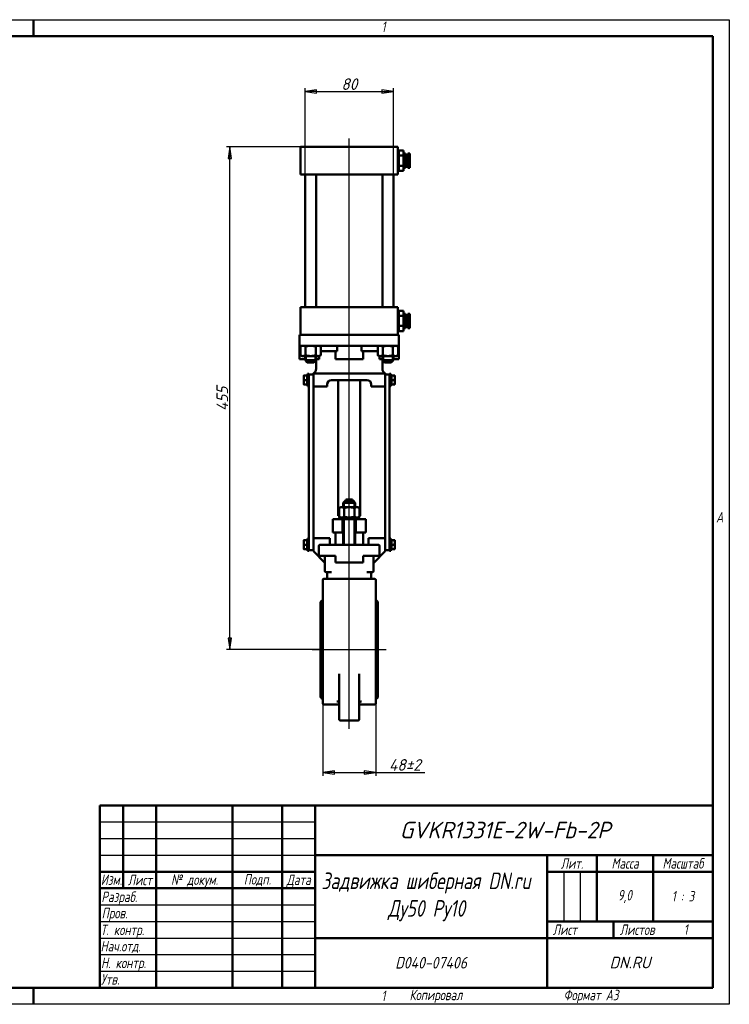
# Model space of a CAD drawing. Header units: millimetres. Extents: x 0 to 1260, y 0 to 891.
# Tile 2 of 2: x 617 to 1260, y 0 to 891. Entities that reach past the tile are written whole.
import ezdxf
from ezdxf.enums import TextEntityAlignment as Align

# ---------------------------------------------------------------- set-up
doc = ezdxf.new("R2010")
doc.units = ezdxf.units.MM
doc.header["$LTSCALE"] = 3
for name, color, linetype, lineweight in [('Видимый контур (ГОСТ)', 7, 'Continuous', 50), ('Заголовок (ГОСТ)', 7, 'Continuous', 50), ('Кромка (ГОСТ)', 7, 'Continuous', 50), ('Линия резьбы (ГОСТ)', 7, 'Continuous', 25), ('Осевая линия (ГОСТ)', 7, 'Continuous', 25), ('Размер (ГОСТ)', 7, 'Continuous', 25)]:
    doc.layers.add(name, color=color, linetype=linetype, lineweight=lineweight)
doc.styles.add('Альтернативный текст (ГОСТ)', font='arial.ttf', dxfattribs={"width": 0.8})
doc.styles.add('Обычный текст (ГОСТ)', font='GOST Common Italic.ttf')
doc.styles.add('Стиль текста110', font='GOST Common Italic.ttf', dxfattribs={"width": 0.8})
doc.styles.add('Стиль текста112', font='GOST Common Italic.ttf', dxfattribs={"width": 0.8})
doc.styles.add('Стиль текста120', font='GOST Common Italic.ttf', dxfattribs={"width": 0.9})
doc.styles.add('Стиль текста137', font='GOST Common Italic.ttf', dxfattribs={"width": 0.7})
doc.styles.add('Стиль текста139', font='GOST Common Italic.ttf', dxfattribs={"width": 0.7})
doc.styles.add('Стиль текста81', font='GOST Common Italic.ttf', dxfattribs={"width": 0.8})
doc.styles.add('Стиль текста87', font='GOST Common Italic.ttf')
doc.dimstyles.new('Обычный (ГОСТ)', dxfattribs={"dimscale": 3, "dimtxt": 3.5, "dimasz": 3.5, "dimexe": 1, "dimexo": 0, "dimgap": 0.5, "dimtad": 1, "dimrnd": 1e-08, "dimtxsty": 'Обычный текст (ГОСТ)', "dimblk": 'Filled-1', "dimcen": 0.09, "dimdle": 15, "dimclrd": 256, "dimclre": 256, "dimclrt": 256, "dimazin": 2, "dimtfac": 0.714286, "dimtdec": 3, "dimtmove": 0, "dimatfit": 3, "dimfxl": 1, "dimtolj": 1, "dimlwd": 25, "dimlwe": 25, "dimarcsym": 0})

# ---------------------------------------------------------------- blocks, each defined once
blk = doc.blocks.new('Рамки ГОСТ - Рамка')
at = {"layer": 'Кромка (ГОСТ)', "lineweight": 25}
for p, q in [((0, 297), (420, 297)), ((420, 297), (420, 0)), ((420, 0), (0, 0))]:
    blk.add_line(p, q, dxfattribs=at)
at = {"layer": 'Кромка (ГОСТ)'}
for p, q in [((210, 292), (210, 297)), ((415, 292), (20, 292)), ((415, 5), (415, 292)), ((20, 5), (415, 5)), ((210, 5), (210, 0))]:
    blk.add_line(p, q, dxfattribs=at)
at = {"layer": 'Кромка (ГОСТ)', "char_height": 3.17, "attachment_point": 1, "style": 'Альтернативный текст (ГОСТ)'}
for s, insert, width in [('\\fGOST Common|b0|i1;{\\H3.1700;1}', (315.02, 296.44), 5.2327), ('\\fGOST Common|b0|i1;{\\H3.1700;A}', (416, 148.5), 5.0704), ('\\fGOST Common|b0|i1;{\\H3.1700;1}', (315, 4.14), 6.6287), ('\\fGOST Common|b0|i1;{\\H3.1700;Формат А3}', (370, 4.39), 25.2103)]:
    blk.add_mtext(s, dxfattribs=dict(at, insert=insert, width=width))
blk = doc.blocks.new('Основные надписи ГОСТ - Форма 1')
at = {"layer": 'Заголовок (ГОСТ)'}
for p, q in [((0, 55), (185, 55)), ((0, 0), (0, 55)), ((0, 0), (0, 55)), ((7, 55), (7, 30)), ((17, 55), (17, 0)), ((40, 55), (40, 0)), ((55, 55), (55, 0)), ((65, 55), (65, 0)), ((185, 0), (185, 55)), ((65, 40), (185, 40)), ((135, 40), (135, 0)), ((150, 40), (150, 20)), ((167, 40), (167, 20)), ((0, 35), (65, 35)), ((135, 35), (185, 35)), ((0, 30), (65, 30)), ((135, 20), (185, 20)), ((155, 20), (155, 15)), ((65, 15), (185, 15)), ((185, 0), (0, 0))]:
    blk.add_line(p, q, dxfattribs=at)
at = {"layer": 'Заголовок (ГОСТ)', "linetype": 'Continuous', "lineweight": 25}
for p, q in [((0, 50), (65, 50)), ((0, 45), (65, 45)), ((0, 40), (65, 40)), ((140, 35), (140, 20)), ((145, 35), (145, 20)), ((0, 25), (65, 25)), ((0, 20), (65, 20)), ((0, 15), (65, 15)), ((0, 10), (65, 10)), ((0, 5), (65, 5))]:
    blk.add_line(p, q, dxfattribs=at)
at = {"layer": 'Заголовок (ГОСТ)', "style": 'Альтернативный текст (ГОСТ)'}
for s, insert, char_height, width, attachment_point in [('\\fGOST Common|b0|i1;{\\H3.1700;Лит.}', (142.52, 37.49), 3.17, 14.9766, 5), ('\\fGOST Common|b0|i1;{\\H3.1700;Масса}', (158.55, 37.51), 3.17, 16.9878, 5), ('\\fGOST Common|b0|i1;{\\H3.1700;Масштаб}', (176.02, 37.53), 3.17, 17.8316, 5), ('\\fGOST Common|b0|i1;{\\H3.1700;Изм.}', (3.5, 32.56), 3.17, 6.9635, 5), ('\\fGOST Common|b0|i1;{\\H3.1700;Лист}', (12.1, 32.5), 3.17, 10.0029, 5), ('\\A0;\\fGOST Common|b0|i1;{\\H3.1700;№ докум.}', (28.58, 32.16), 3.17, 22.9069, 5), ('\\fGOST Common|b0|i1;{\\H3.1700;Подп.}', (47.56, 32.45), 3.17, 14.879, 5), ('\\fGOST Common|b0|i1;{\\H3.1700;Дата}', (60.02, 32.24), 3.17, 9.9614, 5), ('\\fGOST Common|b0|i1;{\\H3.1700;Разраб.}', (0.47, 27), 3.17, 16.9971, 4), ('\\fGOST Common|b0|i1;{\\H3.1700;9,0}', (158.47, 27.53), 3.17, 17.0435, 5), ('\\fGOST Common|b0|i1;{\\H3.1700;1 : 3}', (176, 27.6), 3.17, 17.9476, 5), ('\\A0;\\fGOST Common|b0|i1;{\\H3.1700;Т. контр.}', (0.23, 17.01), 3.17, 16.9554, 4), ('\\fGOST Common|b0|i1;{\\H3.1700;Пров.}', (0.56, 22.08), 3.17, 17.0192, 4), ('\\fGOST Common|b0|i1;{\\H3.1700;Лист}', (140.37, 17.5), 3.17, 10.5071, 5), ('\\fGOST Common|b0|i1;{\\H3.1700;Листов}', (162.21, 17.5), 3.17, 14.3668, 5), ('\\A1;', (150.6, 17.54), 3.17, 8.8313, 5), ('\\fGOST Common|b0|i1;{\\H3.1700;Н. контр.}', (0.36, 7.05), 3.17, 16.9999, 4), ('\\fGOST Common|b0|i1;\\W0.90;{\\H3.5000;D040-07406}', (99.98, 7.54), 3.5, 67.2576, 5), ('\\fGOST Common|b0|i1;\\W1.00;{\\H3.5000;DN.RU}', (160.02, 7.6), 3.5, 49.9832, 5), ('\\fGOST Common|b0|i1;{\\H3.1700;Утв.}', (0.34, 2.52), 3.17, 17.0083, 4), ('\\fGOST Common|b0|i1;{\\H3.1700;Копировал}', (93.48, -0.59), 3.17, 19.7871, 1)]:
    blk.add_mtext(s, dxfattribs=dict(at, insert=insert, char_height=char_height, width=width, attachment_point=attachment_point))
at = {"layer": 'Заголовок (ГОСТ)'}
for tag, height, style, p in [('Изм1', 2.89, 'Стиль текста137', (3.51, 52.52)), ('Лист1', 2.89, 'Стиль текста137', (12.03, 52.52)), ('Докум1', 2.89, 'Стиль текста137', (28.54, 52.48)), ('Изм2', 2.89, 'Стиль текста137', (3.5, 47.52)), ('Лист2', 2.89, 'Стиль текста137', (12.01, 47.5)), ('Докум2', 2.89, 'Стиль текста137', (28.53, 47.5)), ('Изм3', 2.89, 'Стиль текста137', (3.5, 42.5)), ('Лист3', 2.89, 'Стиль текста137', (12.01, 42.51)), ('Докум3', 2.89, 'Стиль текста137', (28.51, 42.48)), ('Изм4', 2.89, 'Стиль текста137', (3.51, 37.5)), ('Лист4', 2.89, 'Стиль текста137', (12, 37.53)), ('Докум4', 2.89, 'Стиль текста137', (28.51, 37.52)), ('Литера', 3.5, 'Стиль текста81', (137.52, 27.25)), ('Литера2', 3.5, 'Стиль текста81', (142.51, 27.22)), ('Литера3', 3.5, 'Стиль текста81', (147.52, 27.21)), ('Тип_документа', 3.17, 'Стиль текста112', (100.08, 17.56))]:
    blk.add_attdef(tag, text='', height=height, dxfattribs=dict(at, style=style)).set_placement(p, align=Align.MIDDLE_CENTER)
for tag, height, style, p in [('Подп1', 2.89, 'Стиль текста137', (40.01, 52.51)), ('Дата1', 2, 'Стиль текста139', (55.01, 52.51)), ('Подп2', 2.89, 'Стиль текста137', (40.01, 47.5)), ('Дата2', 2, 'Стиль текста139', (55.01, 47.49)), ('Подп3', 2.89, 'Стиль текста137', (40.01, 42.51)), ('Дата3', 2, 'Стиль текста139', (55.02, 42.52)), ('Подп4', 2.89, 'Стиль текста137', (40.01, 37.51)), ('Дата4', 2, 'Стиль текста139', (55.02, 37.51)), ('ПРОВЕРИЛ', 3.17, 'Стиль текста112', (17.41, 22.53)), ('Проверил_Подп.', 2.89, 'Стиль текста137', (40.05, 22.52)), ('ДАТА_ПРОВЕРКИ', 2, 'Стиль текста139', (55.02, 22.51)), ('ТЕХНОЛОГ', 3.17, 'Стиль текста112', (17.33, 17.54)), ('Технолог_Подп.', 2.89, 'Стиль текста137', (40.05, 17.51)), ('Технолог_Дата', 2, 'Стиль текста139', (55.01, 17.5)), ('НАЧ._ОТДЕЛА', 3.17, 'Стиль текста112', (17.46, 12.45)), ('Руководитель_Подп.', 2.89, 'Стиль текста137', (40.01, 12.5)), ('Руководитель_Дата', 2, 'Стиль текста139', (55.01, 12.51)), ('НОРМОКОНТРОЛЬ', 3.17, 'Стиль текста112', (17.37, 7.48)), ('Нормоконтроль_Подп.', 2.89, 'Стиль текста137', (40.05, 7.52)), ('ДАТА_НОРМОКОНТРОЛЯ', 2, 'Стиль текста139', (55.02, 7.51)), ('УТВЕРДИЛ', 3.17, 'Стиль текста112', (17.4, 2.51)), ('Утвердил_Подп.', 2.89, 'Стиль текста137', (40.05, 2.51)), ('ДАТА_УТВЕРЖДЕНИЯ', 2, 'Стиль текста139', (55.01, 2.5))]:
    blk.add_attdef(tag, text='', height=height, dxfattribs=dict(at, style=style)).set_placement(p, align=Align.MIDDLE_LEFT)
at = {"layer": 'Заголовок (ГОСТ)', "style": 'Стиль текста87'}
blk.add_attdef('ОБОЗНАЧЕНИЕ_001', (90.52, 45.06), '', height=5, dxfattribs=at)
at = {"layer": 'Заголовок (ГОСТ)', "width": 0.8}
for tag, p, height, style in [('НАИМЕНОВАНИЕ_001', (66.88, 29.75), 5, 'Стиль текста110'), ('НАИМЕНОВАНИЕ_002', (86.97, 21.42), 5, 'Стиль текста110'), ('Листов_001', (176.23, 15.99), 3.17, 'Стиль текста112'), ('Должность_руководителя_001', (0.22, 10.93), 3.17, 'Стиль текста112')]:
    blk.add_attdef(tag, p, '', height=height, dxfattribs=dict(at, style=style))
at = {"layer": 'Заголовок (ГОСТ)', "style": 'Стиль текста120'}
for tag, p in [('Материал_Наим.', (133.71, 9.75)), ('Материал_ГОСТ', (134.04, 4.06))]:
    blk.add_attdef(tag, text='', height=3.5, dxfattribs=at).set_placement(p, align=Align.MIDDLE_RIGHT)
blk = doc.blocks.new('Filled-1')
at = {"color": 0}
for p, q in [((0, 0), (-1, 0.143)), ((-1, 0.143), (-1, -0.143)), ((-1, 0), (0, 0)), ((-1, -0.143), (0, 0))]:
    blk.add_line(p, q, dxfattribs=at)
at = {"color": 0, "flags": 128}
blk.add_lwpolyline([(-1, -0.143), (0, 0), (-1, 0.143), (-1, -0.143)], dxfattribs=at)
at = {"color": 0}
blk.add_solid([(-1, -0.143), (0, 0), (-1, 0.143), (-1, -0.143)], dxfattribs=at)
blk = doc.blocks.new('*D13')
at = {"layer": 'Defpoints', "color": 0, "linetype": 'Continuous', "transparency": 16777216}
for p in [(891.83, 272.43), (939.83, 272.43), (939.83, 209.89)]:
    blk.add_point(p, dxfattribs=at)
at = {"layer": 'Размер (ГОСТ)', "linetype": 'Continuous', "lineweight": 25, "transparency": 16777216}
for p, q in [((891.83, 272.43), (891.83, 206.89)), ((939.83, 272.43), (939.83, 206.89)), ((902.33, 209.89), (929.33, 209.89)), ((939.83, 209.89), (984.14, 209.89))]:
    blk.add_line(p, q, dxfattribs=at)
at = {"layer": 'Размер (ГОСТ)', "linetype": 'Continuous', "lineweight": 25, "transparency": 16777216, "xscale": 10.5, "yscale": 10.5, "zscale": 10.5, "rotation": 180}
blk.add_blockref('Filled-1', (891.83, 209.89), dxfattribs=at)
at = {"layer": 'Размер (ГОСТ)', "linetype": 'Continuous', "lineweight": 25, "transparency": 16777216, "xscale": 10.5, "yscale": 10.5, "zscale": 10.5}
blk.add_blockref('Filled-1', (939.83, 209.89), dxfattribs=at)
at = {"layer": 'Размер (ГОСТ)', "linetype": 'Continuous', "lineweight": 25, "transparency": 16777216, "insert": (951.83, 221.89), "char_height": 10.5, "attachment_point": 1, "style": 'Обычный текст (ГОСТ)'}
blk.add_mtext('\\A1;\\fGOST Common|b0|i1;{\\H10.5000;48±2}', dxfattribs=at)
blk = doc.blocks.new('*D15')
at = {"layer": 'Defpoints', "color": 0, "linetype": 'Continuous', "transparency": 16777216}
for p in [(955.83, 825.93), (875.83, 750.93), (955.83, 750.93)]:
    blk.add_point(p, dxfattribs=at)
at = {"layer": 'Размер (ГОСТ)', "linetype": 'Continuous', "lineweight": 25, "transparency": 16777216}
for p, q in [((875.83, 750.93), (875.83, 828.93)), ((955.83, 750.93), (955.83, 828.93)), ((886.33, 825.93), (945.33, 825.93))]:
    blk.add_line(p, q, dxfattribs=at)
at = {"layer": 'Размер (ГОСТ)', "linetype": 'Continuous', "lineweight": 25, "transparency": 16777216, "xscale": 10.5, "yscale": 10.5, "zscale": 10.5, "rotation": 180}
blk.add_blockref('Filled-1', (875.83, 825.93), dxfattribs=at)
at = {"layer": 'Размер (ГОСТ)', "linetype": 'Continuous', "lineweight": 25, "transparency": 16777216, "xscale": 10.5, "yscale": 10.5, "zscale": 10.5}
blk.add_blockref('Filled-1', (955.83, 825.93), dxfattribs=at)
at = {"layer": 'Размер (ГОСТ)', "linetype": 'Continuous', "lineweight": 25, "transparency": 16777216, "insert": (908.72, 837.93), "char_height": 10.5, "attachment_point": 1, "style": 'Обычный текст (ГОСТ)'}
blk.add_mtext('\\A1;80', dxfattribs=at)
blk = doc.blocks.new('*D16')
at = {"layer": 'Defpoints', "color": 0, "linetype": 'Continuous', "transparency": 16777216}
for p in [(807.62, 775.93), (871.83, 775.93), (889.83, 320.93)]:
    blk.add_point(p, dxfattribs=at)
at = {"layer": 'Размер (ГОСТ)', "linetype": 'Continuous', "lineweight": 25, "transparency": 16777216}
for p, q in [((871.83, 775.93), (804.62, 775.93)), ((807.62, 331.43), (807.62, 765.43)), ((889.83, 320.93), (804.62, 320.93))]:
    blk.add_line(p, q, dxfattribs=at)
at = {"layer": 'Размер (ГОСТ)', "linetype": 'Continuous', "lineweight": 25, "transparency": 16777216, "xscale": 10.5, "yscale": 10.5, "zscale": 10.5}
for p, rotation in [((807.62, 775.93), 90), ((807.62, 320.93), 270)]:
    blk.add_blockref('Filled-1', p, dxfattribs=dict(at, rotation=rotation))
at = {"layer": 'Размер (ГОСТ)', "linetype": 'Continuous', "lineweight": 25, "transparency": 16777216, "insert": (795.62, 536.86), "char_height": 10.5, "attachment_point": 1, "rotation": 90, "style": 'Обычный текст (ГОСТ)'}
blk.add_mtext('\\A1;455', dxfattribs=at)

msp = doc.modelspace()

# ---------------------------------------------------------------- linework, layer by layer
at = {"layer": 'Видимый контур (ГОСТ)'}
for p, q in [((881.83, 775.926), (871.83, 775.926)), ((871.83, 750.926), (871.83, 775.926)), ((881.83, 775.926), (949.83, 775.926)), ((959.83, 775.926), (949.83, 775.926)), ((959.83, 750.926), (959.83, 775.926)), ((959.83, 769.926), (960.83, 769.926)), ((960.83, 772.586), (960.83, 768.018)), ((960.83, 772.586), (964.83, 772.586)), ((960.83, 768.018), (960.83, 758.859)), ((960.83, 768.018), (964.83, 768.018)), ((964.83, 772.586), (964.83, 768.018)), ((964.83, 769.926), (966.83, 769.926)), ((964.83, 768.018), (964.83, 758.859)), ((966.83, 756.926), (966.83, 769.926)), ((966.83, 768.926), (968.83, 768.926)), ((968.83, 756.926), (968.83, 769.926)), ((968.83, 769.926), (970.83, 769.926)), ((970.83, 756.926), (970.83, 769.926)), ((960.83, 758.859), (960.83, 754.267)), ((960.83, 758.859), (964.83, 758.859)), ((964.83, 758.859), (964.83, 754.267)), ((966.83, 757.926), (968.83, 757.926)), ((881.83, 750.926), (871.83, 750.926)), ((875.83, 630.926), (875.83, 750.926)), ((881.83, 750.926), (949.83, 750.926)), ((885.83, 630.926), (885.83, 750.926)), ((945.83, 630.926), (945.83, 750.926)), ((959.83, 750.926), (949.83, 750.926)), ((955.83, 630.926), (955.83, 750.926)), ((959.83, 756.926), (960.83, 756.926)), ((960.83, 754.267), (964.83, 754.267)), ((964.83, 756.926), (966.83, 756.926)), ((968.83, 756.926), (970.83, 756.926)), ((881.83, 630.926), (871.83, 630.926)), ((871.83, 605.926), (871.83, 630.926)), ((881.83, 630.926), (949.83, 630.926)), ((959.83, 630.926), (949.83, 630.926)), ((959.83, 605.926), (959.83, 630.926)), ((960.83, 624.926), (959.83, 624.926)), ((960.83, 622.994), (960.83, 627.586)), ((960.83, 627.586), (964.83, 627.586)), ((964.83, 622.994), (964.83, 627.586)), ((966.83, 624.926), (964.83, 624.926)), ((966.83, 624.926), (966.83, 611.926)), ((968.83, 623.926), (966.83, 623.926)), ((968.83, 624.926), (968.83, 611.926)), ((970.83, 624.926), (968.83, 624.926)), ((970.83, 624.926), (970.83, 611.926)), ((960.83, 613.835), (960.83, 622.994)), ((960.83, 622.994), (964.83, 622.994)), ((964.83, 613.835), (964.83, 622.994)), ((870.83, 605.926), (874.83, 605.926)), ((870.83, 605.926), (870.83, 595.926)), ((874.83, 605.926), (956.83, 605.926)), ((956.83, 605.926), (960.83, 605.926)), ((960.83, 611.926), (959.83, 611.926)), ((960.83, 609.267), (960.83, 613.835)), ((960.83, 613.835), (964.83, 613.835)), ((960.83, 609.267), (964.83, 609.267)), ((960.83, 595.926), (960.83, 605.926)), ((964.83, 609.267), (964.83, 613.835)), ((966.83, 611.926), (964.83, 611.926)), ((968.83, 612.926), (966.83, 612.926)), ((970.83, 611.926), (968.83, 611.926)), ((874.83, 595.926), (870.83, 595.926)), ((870.83, 595.926), (870.83, 583.926)), ((872.83, 595.926), (871.592, 595.212)), ((871.592, 587.341), (871.592, 595.212)), ((874.83, 595.926), (915.83, 595.926)), ((876.211, 587.341), (876.211, 595.212)), ((885.448, 587.341), (885.448, 595.212)), ((888.83, 595.926), (890.067, 595.212)), ((890.067, 587.341), (890.067, 595.212)), ((890.067, 590.926), (904.843, 590.926)), ((903.33, 590.926), (903.33, 583.926)), ((904.843, 590.926), (904.843, 595.926)), ((915.83, 595.926), (956.83, 595.926)), ((926.816, 595.926), (926.816, 590.926)), ((926.816, 590.926), (941.592, 590.926)), ((928.33, 590.926), (928.33, 583.926)), ((942.83, 595.926), (941.592, 595.212)), ((941.592, 587.341), (941.592, 595.212)), ((946.211, 587.341), (946.211, 595.212)), ((955.448, 587.341), (955.448, 595.212)), ((960.83, 595.926), (956.83, 595.926)), ((958.83, 595.926), (960.067, 595.212)), ((960.067, 587.341), (960.067, 595.212)), ((960.83, 595.926), (960.83, 583.926)), ((870.83, 583.926), (875.83, 583.926)), ((872.83, 586.626), (871.592, 587.341)), ((872.83, 586.626), (873.901, 586.626)), ((873.901, 586.626), (880.83, 586.626)), ((875.83, 586.626), (875.83, 582.926)), ((875.83, 582.926), (885.83, 582.926)), ((877.83, 580.926), (875.83, 582.926)), ((883.83, 580.926), (877.83, 580.926)), ((880.83, 586.626), (887.758, 586.626)), ((883.83, 580.926), (885.83, 582.926)), ((885.83, 586.626), (885.83, 582.926)), ((888.558, 583.926), (885.83, 583.926)), ((885.83, 574.926), (885.83, 582.926)), ((887.758, 586.626), (888.83, 586.626)), ((888.558, 586.626), (888.558, 583.926)), ((888.83, 586.626), (890.067, 587.341)), ((903.33, 583.926), (928.33, 583.926)), ((942.83, 586.626), (941.592, 587.341)), ((942.83, 586.626), (943.901, 586.626)), ((943.101, 583.926), (943.101, 586.626)), ((945.83, 583.926), (943.101, 583.926)), ((943.901, 586.626), (950.83, 586.626)), ((945.83, 586.626), (945.83, 582.926)), ((945.83, 582.926), (955.83, 582.926)), ((947.83, 580.926), (945.83, 582.926)), ((945.83, 574.926), (945.83, 582.926)), ((953.83, 580.926), (947.83, 580.926)), ((950.83, 586.626), (957.758, 586.626)), ((953.83, 580.926), (955.83, 582.926)), ((955.83, 586.626), (955.83, 582.926)), ((955.83, 583.926), (960.83, 583.926)), ((957.758, 586.626), (958.83, 586.626)), ((958.83, 586.626), (960.067, 587.341)), ((878.13, 559.426), (878.13, 570.426)), ((879.33, 570.426), (878.13, 570.426)), ((879.33, 569.926), (879.33, 570.426)), ((883.33, 571.218), (883.33, 570.926)), ((883.33, 570.926), (899.83, 570.926)), ((883.33, 558.926), (883.33, 570.926)), ((899.83, 570.926), (915.83, 570.926)), ((915.83, 570.926), (931.83, 570.926)), ((931.83, 570.926), (948.33, 570.926)), ((948.33, 570.926), (948.33, 571.218)), ((948.33, 570.926), (948.33, 558.926)), ((952.33, 570.426), (952.33, 569.926)), ((952.33, 570.426), (953.53, 570.426)), ((953.53, 570.426), (953.53, 559.426)), ((874.63, 568.926), (874.63, 566.926)), ((874.63, 566.926), (874.63, 562.926)), ((874.63, 562.926), (874.63, 560.926)), ((877.63, 568.926), (874.987, 568.926)), ((877.63, 564.926), (874.987, 564.926)), ((877.63, 568.926), (877.63, 566.926)), ((877.63, 568.926), (878.13, 568.926)), ((877.63, 566.926), (877.63, 564.926)), ((877.63, 564.926), (877.63, 562.926)), ((877.63, 562.926), (877.63, 560.926)), ((883.33, 569.926), (879.33, 569.926)), ((879.33, 569.926), (879.33, 410.926)), ((899.83, 564.926), (931.83, 564.926)), ((905.83, 441.926), (905.83, 564.926)), ((925.83, 441.926), (925.83, 564.926)), ((948.33, 569.926), (952.33, 569.926)), ((952.33, 569.926), (952.33, 410.926)), ((954.03, 568.926), (953.53, 568.926)), ((954.03, 568.926), (956.672, 568.926)), ((954.03, 566.926), (954.03, 568.926)), ((954.03, 564.926), (954.03, 566.926)), ((954.03, 564.926), (956.672, 564.926)), ((954.03, 562.926), (954.03, 564.926)), ((954.03, 560.926), (954.03, 562.926)), ((957.03, 566.926), (957.03, 568.926)), ((957.03, 562.926), (957.03, 566.926)), ((957.03, 560.926), (957.03, 562.926)), ((877.63, 560.926), (874.987, 560.926)), ((877.63, 560.926), (878.13, 560.926)), ((879.33, 559.426), (878.13, 559.426)), ((895.83, 558.926), (883.33, 558.926)), ((883.33, 558.926), (883.33, 421.926)), ((895.83, 560.926), (895.83, 558.926)), ((935.83, 560.926), (935.83, 558.926)), ((948.33, 558.926), (935.83, 558.926)), ((948.33, 558.926), (948.33, 421.926)), ((952.33, 559.426), (953.53, 559.426)), ((954.03, 560.926), (953.53, 560.926)), ((954.03, 560.926), (956.672, 560.926)), ((912.33, 455.926), (910.33, 453.926)), ((912.33, 455.926), (919.33, 455.926)), ((918.83, 456.926), (912.83, 456.926)), ((912.83, 455.926), (912.83, 456.926)), ((918.83, 456.926), (918.83, 455.926)), ((919.33, 455.926), (921.33, 453.926)), ((907.83, 449.826), (906.592, 449.112)), ((906.592, 449.112), (906.592, 441.241)), ((908.901, 449.826), (907.83, 449.826)), ((915.83, 449.826), (908.901, 449.826)), ((921.33, 453.926), (910.33, 453.926)), ((910.33, 449.826), (910.33, 453.926)), ((911.211, 449.112), (911.211, 441.241)), ((922.758, 449.826), (915.83, 449.826)), ((920.448, 449.112), (920.448, 441.241)), ((921.33, 449.826), (921.33, 453.926)), ((923.83, 449.826), (922.758, 449.826)), ((923.83, 449.826), (925.067, 449.112)), ((925.067, 449.112), (925.067, 441.241)), ((900.83, 438.926), (900.83, 426.926)), ((900.83, 438.926), (902.957, 438.926)), ((904.128, 438.926), (902.957, 438.926)), ((904.128, 438.926), (909.83, 438.926)), ((905.83, 441.926), (906.592, 441.926)), ((907.83, 440.526), (906.592, 441.241)), ((906.83, 440.526), (924.83, 440.526)), ((906.83, 438.926), (906.83, 440.526)), ((909.83, 438.926), (921.83, 438.926)), ((909.83, 426.926), (909.83, 438.926)), ((910.33, 415.926), (910.33, 438.926)), ((921.33, 415.926), (921.33, 438.926)), ((921.83, 438.926), (927.532, 438.926)), ((921.83, 438.926), (921.83, 426.926)), ((923.83, 440.526), (925.067, 441.241)), ((924.83, 438.926), (924.83, 440.526)), ((925.067, 441.926), (925.83, 441.926)), ((928.702, 438.926), (927.532, 438.926)), ((928.702, 438.926), (930.83, 438.926)), ((930.83, 426.926), (930.83, 438.926)), ((874.63, 419.926), (874.63, 417.926)), ((877.63, 419.926), (874.987, 419.926)), ((877.63, 419.926), (877.63, 417.926)), ((877.63, 419.926), (878.13, 419.926)), ((878.13, 410.426), (878.13, 421.426)), ((879.33, 421.426), (878.13, 421.426)), ((898.33, 421.926), (883.33, 421.926)), ((883.33, 421.926), (883.33, 409.926)), ((898.33, 415.926), (898.33, 421.926)), ((902.957, 426.926), (900.83, 426.926)), ((904.128, 426.926), (902.957, 426.926)), ((903.33, 415.926), (903.33, 426.926)), ((909.83, 426.926), (904.128, 426.926)), ((909.83, 426.926), (910.33, 426.926)), ((921.33, 426.926), (921.83, 426.926)), ((927.532, 426.926), (921.83, 426.926)), ((928.702, 426.926), (927.532, 426.926)), ((928.33, 415.926), (928.33, 426.926)), ((930.83, 426.926), (928.702, 426.926)), ((933.33, 421.926), (948.33, 421.926)), ((933.33, 415.926), (933.33, 421.926)), ((948.33, 421.926), (948.33, 409.926)), ((952.33, 421.426), (953.53, 421.426)), ((953.53, 421.426), (953.53, 410.426)), ((954.03, 419.926), (953.53, 419.926)), ((954.03, 419.926), (956.672, 419.926)), ((954.03, 417.926), (954.03, 419.926)), ((957.03, 417.926), (957.03, 419.926)), ((874.63, 417.926), (874.63, 413.926)), ((874.63, 413.926), (874.63, 411.926)), ((877.63, 415.926), (874.987, 415.926)), ((877.63, 411.926), (874.987, 411.926)), ((877.63, 417.926), (877.63, 415.926)), ((877.63, 415.926), (877.63, 413.926)), ((877.63, 413.926), (877.63, 411.926)), ((877.63, 411.926), (878.13, 411.926)), ((879.33, 410.426), (878.13, 410.426)), ((879.33, 410.426), (879.33, 410.926)), ((883.33, 410.926), (879.33, 410.926)), ((893.33, 399.926), (883.33, 409.926)), ((888.33, 405.926), (888.33, 414.926)), ((889.33, 415.926), (942.33, 415.926)), ((948.33, 409.926), (938.33, 399.926)), ((943.33, 405.926), (943.33, 414.926)), ((948.33, 410.926), (952.33, 410.926)), ((952.33, 410.926), (952.33, 410.426)), ((952.33, 410.426), (953.53, 410.426)), ((954.03, 411.926), (953.53, 411.926)), ((954.03, 415.926), (954.03, 417.926)), ((954.03, 413.926), (954.03, 415.926)), ((954.03, 415.926), (956.672, 415.926)), ((954.03, 411.926), (954.03, 413.926)), ((954.03, 411.926), (956.672, 411.926)), ((957.03, 413.926), (957.03, 417.926)), ((957.03, 411.926), (957.03, 413.926)), ((903.33, 405.926), (888.33, 405.926)), ((893.83, 405.926), (893.83, 391.926)), ((903.33, 405.926), (903.33, 399.926)), ((943.33, 405.926), (928.33, 405.926)), ((928.33, 405.926), (928.33, 399.926)), ((937.83, 391.926), (937.83, 405.926)), ((893.83, 399.926), (893.33, 399.926)), ((903.33, 399.926), (928.33, 399.926)), ((937.83, 399.926), (938.33, 399.926)), ((891.83, 351.686), (891.83, 384.121)), ((892.83, 385.121), (938.83, 385.121)), ((897.83, 390.926), (894.83, 390.926)), ((895.83, 389.926), (895.83, 385.121)), ((897.83, 390.926), (899.83, 390.926)), ((931.83, 390.926), (933.83, 390.926)), ((936.83, 390.926), (933.83, 390.926)), ((935.83, 385.121), (935.83, 389.926)), ((939.83, 384.121), (939.83, 351.686)), ((889.83, 278.426), (889.83, 363.426)), ((941.83, 363.426), (941.83, 278.426)), ((891.83, 351.686), (891.83, 341.735)), ((939.83, 341.735), (939.83, 351.686)), ((891.83, 341.735), (891.83, 335.669)), ((939.83, 335.669), (939.83, 341.735)), ((891.83, 272.426), (891.83, 335.669)), ((939.83, 335.669), (939.83, 272.426)), ((906.83, 298.997), (906.83, 290.167)), ((924.83, 290.167), (924.83, 298.997)), ((906.83, 257.732), (906.83, 290.167)), ((924.83, 290.167), (924.83, 257.732)), ((892.83, 271.426), (906.83, 271.426)), ((924.83, 271.426), (938.83, 271.426)), ((907.83, 256.732), (923.83, 256.732))]:
    msp.add_line(p, q, dxfattribs=at)
for centre, radius, start, end in [((881.83, 574.926), 4, 292.024313, 0), ((949.83, 574.926), 4, 180, 247.975687), ((899.83, 560.926), 4, 90, 180), ((931.83, 560.926), 4, 0, 90), ((889.33, 414.926), 1, 90, 180), ((942.33, 414.926), 1, 0, 90), ((892.83, 384.121), 1, 90, 180), ((894.83, 391.926), 1, 180, 270), ((894.83, 389.926), 1, 0, 90), ((936.83, 389.926), 1, 90, 180), ((936.83, 391.926), 1, 270, 0), ((938.83, 384.121), 1, 0, 90), ((891.83, 363.426), 2, 90, 180), ((939.83, 363.426), 2, 0, 90), ((891.83, 278.426), 2, 180, 270), ((939.83, 278.426), 2, 270, 0), ((892.83, 272.426), 1, 180, 270), ((938.83, 272.426), 1, 270, 0), ((907.83, 257.732), 1, 180, 270), ((923.83, 257.732), 1, 270, 0)]:
    msp.add_arc(centre, radius, start, end, dxfattribs=at)
for points in [[(873.901, 595.926), (872.83, 595.926), (871.592, 595.212)], [(876.211, 595.212), (874.973, 595.926), (873.901, 595.926)], [(880.83, 595.926), (878.686, 595.926), (876.211, 595.212)], [(885.448, 595.212), (882.973, 595.926), (880.83, 595.926)], [(887.758, 595.926), (886.686, 595.926), (885.448, 595.212)], [(890.067, 595.212), (888.83, 595.926), (887.758, 595.926)], [(943.901, 595.926), (942.83, 595.926), (941.592, 595.212)], [(946.211, 595.212), (944.973, 595.926), (943.901, 595.926)], [(950.83, 595.926), (948.686, 595.926), (946.211, 595.212)], [(955.448, 595.212), (952.973, 595.926), (950.83, 595.926)], [(957.758, 595.926), (956.686, 595.926), (955.448, 595.212)], [(960.067, 595.212), (958.83, 595.926), (957.758, 595.926)], [(871.592, 587.341), (872.83, 586.626), (873.901, 586.626)], [(873.901, 586.626), (874.973, 586.626), (876.211, 587.341)], [(876.211, 587.341), (878.686, 586.626), (880.83, 586.626)], [(880.83, 586.626), (882.973, 586.626), (885.448, 587.341)], [(885.448, 587.341), (886.686, 586.626), (887.758, 586.626)], [(887.758, 586.626), (888.83, 586.626), (890.067, 587.341)], [(941.592, 587.341), (942.83, 586.626), (943.901, 586.626)], [(943.901, 586.626), (944.973, 586.626), (946.211, 587.341)], [(946.211, 587.341), (948.686, 586.626), (950.83, 586.626)], [(950.83, 586.626), (952.973, 586.626), (955.448, 587.341)], [(955.448, 587.341), (956.686, 586.626), (957.758, 586.626)], [(957.758, 586.626), (958.83, 586.626), (960.067, 587.341)], [(874.63, 568.926), (874.63, 568.926), (874.987, 568.926)], [(874.987, 568.926), (874.63, 567.855), (874.63, 566.926)], [(874.63, 566.926), (874.63, 565.998), (874.987, 564.926)], [(874.987, 564.926), (874.63, 563.855), (874.63, 562.926)], [(874.63, 562.926), (874.63, 561.998), (874.987, 560.926)], [(957.03, 566.926), (957.03, 567.855), (956.672, 568.926)], [(956.672, 568.926), (957.03, 568.926), (957.03, 568.926)], [(956.672, 564.926), (957.03, 565.998), (957.03, 566.926)], [(957.03, 562.926), (957.03, 563.855), (956.672, 564.926)], [(956.672, 560.926), (957.03, 561.998), (957.03, 562.926)], [(874.987, 560.926), (874.63, 560.926), (874.63, 560.926)], [(957.03, 560.926), (957.03, 560.926), (956.672, 560.926)], [(908.901, 449.826), (907.83, 449.826), (906.592, 449.112)], [(911.211, 449.112), (909.973, 449.826), (908.901, 449.826)], [(915.83, 449.826), (913.686, 449.826), (911.211, 449.112)], [(920.448, 449.112), (917.973, 449.826), (915.83, 449.826)], [(922.758, 449.826), (921.686, 449.826), (920.448, 449.112)], [(925.067, 449.112), (923.83, 449.826), (922.758, 449.826)], [(906.592, 441.241), (907.83, 440.526), (908.901, 440.526)], [(908.901, 440.526), (909.973, 440.526), (911.211, 441.241)], [(911.211, 441.241), (913.686, 440.526), (915.83, 440.526)], [(915.83, 440.526), (917.973, 440.526), (920.448, 441.241)], [(920.448, 441.241), (921.686, 440.526), (922.758, 440.526)], [(922.758, 440.526), (923.83, 440.526), (925.067, 441.241)], [(874.63, 419.926), (874.63, 419.926), (874.987, 419.926)], [(874.987, 419.926), (874.63, 418.855), (874.63, 417.926)], [(956.672, 419.926), (957.03, 419.926), (957.03, 419.926)], [(957.03, 417.926), (957.03, 418.855), (956.672, 419.926)], [(874.987, 411.926), (874.63, 411.926), (874.63, 411.926)], [(874.63, 417.926), (874.63, 416.998), (874.987, 415.926)], [(874.987, 415.926), (874.63, 414.855), (874.63, 413.926)], [(874.63, 413.926), (874.63, 412.998), (874.987, 411.926)], [(956.672, 415.926), (957.03, 416.998), (957.03, 417.926)], [(957.03, 413.926), (957.03, 414.855), (956.672, 415.926)], [(956.672, 411.926), (957.03, 412.998), (957.03, 413.926)], [(957.03, 411.926), (957.03, 411.926), (956.672, 411.926)]]:
    msp.add_rational_spline(points, [1, 1.0379548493, 1], degree=2, dxfattribs=at)
for points, knots in [([(904.584, 274.005), (904.786, 274.005), (904.979, 273.99), (905.341, 273.928), (905.512, 273.883), (905.826, 273.762), (905.968, 273.688), (906.222, 273.512), (906.333, 273.411), (906.53, 273.171), (906.614, 273.033), (906.68, 272.87)], [0.2523667, 0.2523667, 0.2523667, 0.2523667, 0.36477219, 0.36477219, 0.47717768, 0.47717768, 0.58958318, 0.58958318, 0.70198867, 0.70198867, 0.81439417, 0.81439417, 0.81439417, 0.81439417]), ([(906.68, 272.87), (906.7, 272.821), (906.718, 272.771), (906.751, 272.671), (906.765, 272.622), (906.788, 272.522), (906.798, 272.473), (906.814, 272.374), (906.82, 272.324), (906.828, 272.226), (906.83, 272.176), (906.83, 272.127)], [0, 0, 0, 0, 0.03211294, 0.03211294, 0.06422589, 0.06422589, 0.09633883, 0.09633883, 0.12845178, 0.12845178, 0.16056472, 0.16056472, 0.16056472, 0.16056472]), ([(924.979, 272.87), (924.959, 272.821), (924.941, 272.771), (924.909, 272.671), (924.895, 272.622), (924.871, 272.522), (924.861, 272.473), (924.845, 272.374), (924.839, 272.324), (924.832, 272.226), (924.83, 272.176), (924.83, 272.127)], [0, 0, 0, 0, 0.03211294, 0.03211294, 0.06422589, 0.06422589, 0.09633883, 0.09633883, 0.12845178, 0.12845178, 0.16056472, 0.16056472, 0.16056472, 0.16056472]), ([(927.075, 274.005), (926.873, 274.005), (926.68, 273.99), (926.318, 273.928), (926.147, 273.883), (925.834, 273.762), (925.691, 273.688), (925.438, 273.512), (925.326, 273.411), (925.13, 273.171), (925.046, 273.033), (924.979, 272.87)], [-0.56202748, -0.56202748, -0.56202748, -0.56202748, -0.44962198, -0.44962198, -0.33721649, -0.33721649, -0.22481099, -0.22481099, -0.1124055, -0.1124055, 0, 0, 0, 0])]:
    msp.add_open_spline(points, degree=3, knots=knots, dxfattribs=at)
at = {"layer": 'Линия резьбы (ГОСТ)'}
for p, q in [((876.727, 586.626), (876.727, 582.029)), ((884.933, 582.029), (884.933, 586.626)), ((946.727, 586.626), (946.727, 582.029)), ((954.933, 582.029), (954.933, 586.626)), ((911.227, 453.926), (911.227, 449.826)), ((920.432, 449.826), (920.432, 453.926)), ((911.227, 438.926), (911.227, 415.926)), ((920.432, 415.926), (920.432, 438.926))]:
    msp.add_line(p, q, dxfattribs=at)
at = {"layer": 'Осевая линия (ГОСТ)', "linetype": 'Continuous'}
for p, q in [((915.83, 249.232), (915.83, 783.426)), ((882.33, 320.926), (949.33, 320.926))]:
    msp.add_line(p, q, dxfattribs=at)

# ---------------------------------------------------------------- block references
at = {"xscale": 3, "yscale": 3, "zscale": 3}
msp.add_blockref('Рамки ГОСТ - Рамка', (0, 0), dxfattribs=at)
msp.add_blockref('Основные надписи ГОСТ - Форма 1', (690, 15), dxfattribs=at).add_auto_attribs({'Должность_руководителя_001': 'Нач.отд.', 'ОБОЗНАЧЕНИЕ_001': 'GVKR1331E-2W-Fb-2P', 'НАИМЕНОВАНИЕ_001': 'Задвижка шиберная DN.ru', 'Листов_001': '1', 'НАИМЕНОВАНИЕ_002': 'Ду50 Ру10'})

# ---------------------------------------------------------------- dimensions: what is measured, and where the dimension line sits
at = {"layer": 'Размер (ГОСТ)', "linetype": 'Continuous', "lineweight": 25}
dim = msp.add_linear_dim(base=(955.83, 825.926), p1=(875.83, 750.926), p2=(955.83, 750.926), dimstyle='Обычный (ГОСТ)', override={"dimgap": 0.5, "dimdec": 2, "dimtol": 0, "dimlim": 0, "dimtp": 0, "dimtm": 0, "dimtdec": 3, "dimtofl": 0, "dimatfit": 1}, dxfattribs=at)
dim.commit()
dim.dimension.update_dxf_attribs({"geometry": '*D15', "text_midpoint": (915.83, 825.926), "dimtype": 160})
dim = msp.add_linear_dim(base=(807.618, 775.926), p1=(889.83, 320.926), p2=(871.83, 775.926), angle=90, dimstyle='Обычный (ГОСТ)', override={"dimgap": 0.5, "dimdec": 2, "dimtol": 0, "dimlim": 0, "dimtp": 0, "dimtm": 0, "dimtdec": 3, "dimtofl": 0, "dimatfit": 1}, dxfattribs=at)
dim.commit()
dim.dimension.update_dxf_attribs({"geometry": '*D16', "text_midpoint": (807.618, 548.426), "dimtype": 160})
dim = msp.add_linear_dim(base=(939.83, 209.889), p1=(891.83, 272.426), p2=(939.83, 272.426), angle=180, text='\\fGOST Common|b0|i1;{\\H10.5000;<>±2}', dimstyle='Обычный (ГОСТ)', override={"dimgap": 0.5, "dimdec": 2, "dimtol": 0, "dimlim": 0, "dimtp": 0, "dimtm": 0, "dimtdec": 3, "dimtofl": 0, "dimatfit": 2}, dxfattribs=at)
dim.commit()
dim.dimension.update_dxf_attribs({"geometry": '*D13', "text_midpoint": (967.234, 209.889), "dimtype": 160})

doc.saveas('drawing.dxf')
